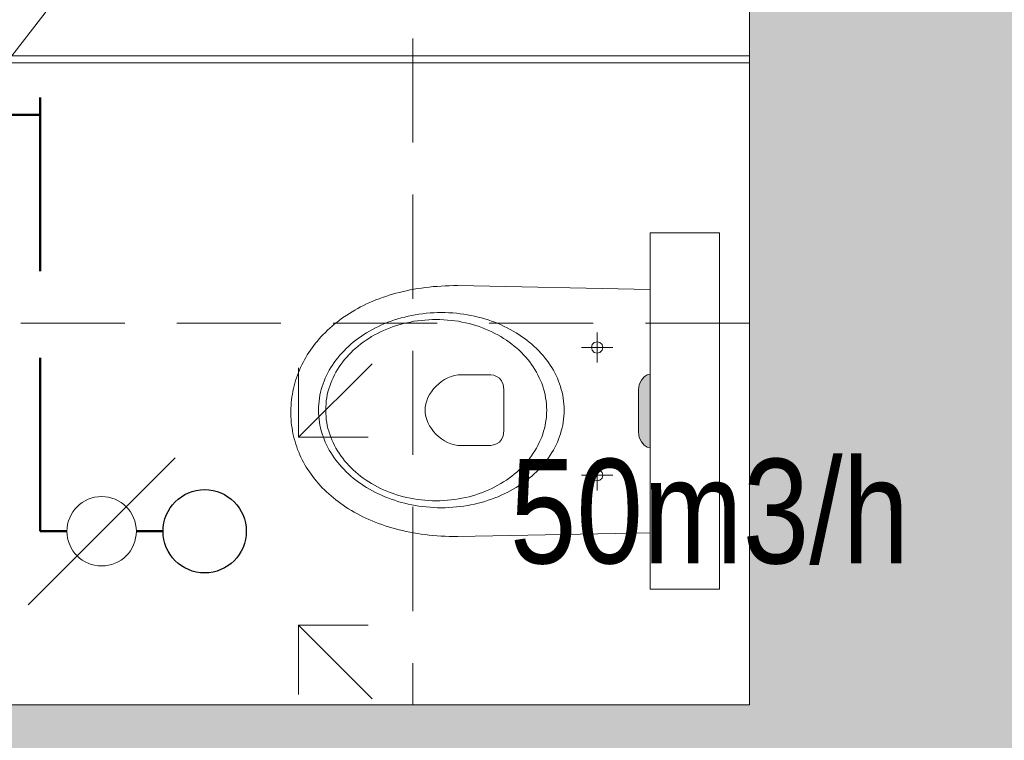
# Model space of a CAD drawing. Header units: millimetres. Extents: x -23540 to 53212, y -37964 to 41185.
# Tile 182 of 203: x 18411 to 18553, y -31890 to -31786. Entities that reach past the tile are written whole.
import ezdxf

# ---------------------------------------------------------------- set-up
doc = ezdxf.new("R2010")
doc.units = ezdxf.units.MM
doc.linetypes.add('DASHED', pattern=[0.75, 0.5, -0.25])
doc.linetypes.add('DASHEDX2', pattern=[1.5, 1, -0.5])
doc.layers.get('0').update_dxf_attribs({"lineweight": 18})
for name, color, linetype, lineweight in [('mm_went_opis', 7, 'Continuous', 15), ('mm_Wentylacja', 5, 'Continuous', 50), ('PG_PRZERYWANE_ŚREDNIE', 1, 'DASHEDX2', 18), ('PG_ŚCIANY_DZIAŁOWE', 3, 'Continuous', 18), ('Przekrojowa', 60, 'Continuous', 18)]:
    doc.layers.add(name, color=color, linetype=linetype, lineweight=lineweight)
doc.styles.get("Standard").update_dxf_attribs({"font": 'arial.ttf'})

# ---------------------------------------------------------------- blocks, each defined once
blk = doc.blocks.new('A$C7cf8bee1')
at = {"layer": 'mm_Wentylacja', "color": 142, "lineweight": 20}
for p, q in [((54.14, 54.14), (43.54, 43.54)), ((43.54, 43.54), (43.54, 53.54)), ((43.54, 43.54), (53.54, 43.54)), ((54.14, 5.86), (43.54, 16.46)), ((43.54, 16.46), (43.54, 6.46)), ((43.54, 16.46), (53.54, 16.46))]:
    blk.add_line(p, q, dxfattribs=at)
at = {"layer": 'mm_Wentylacja', "color": 1, "lineweight": 30}
blk.add_circle((30, 30), 6, dxfattribs=at)

msp = doc.modelspace()

# ---------------------------------------------------------------- hatches: boundary and pattern name
at = {"lineweight": 18, "true_color": 0x636466, "transparency": 33554559}
h = msp.add_hatch(color=251, dxfattribs=at)
h.dxf.hatch_style = 1
h.paths.add_polyline_path([(18499.88, -31845.69), (18499.99, -31846.46), (18500.28, -31847.09), (18500.67, -31847.55), (18501.11, -31847.83), (18501.53, -31847.93), (18501.53, -31837.34), (18501.11, -31837.44), (18500.67, -31837.73), (18500.28, -31838.19), (18499.99, -31838.81), (18499.88, -31839.58)])
at = {"layer": 'PG_ŚCIANY_DZIAŁOWE', "true_color": 0x939598, "transparency": 33554610}
h = msp.add_hatch(color=252, dxfattribs=at)
h.dxf.hatch_style = 1
h.paths.add_polyline_path([(18769.79, -31474.96), (18732.86, -31474.96), (18732.86, -31943.46), (18558.86, -31943.46), (18558.86, -31559.46), (18558.86, -31451.46), (18436.36, -31451.46), (18436.36, -31469.96), (18515.86, -31469.96), (18515.86, -31680.46), (18268.36, -31680.46), (18268.36, -31469.96), (18335.36, -31469.96), (18335.36, -31451.46), (18241.86, -31451.46), (18241.86, -31469.96), (18253.86, -31469.96), (18253.86, -31698.96), (18515.86, -31698.96), (18515.86, -31884.96), (18140.86, -31884.96), (18140.86, -31469.96), (18140.86, -31451.46), (18090.86, -31451.46), (18090.86, -31467.46), (18122.36, -31467.46), (18122.36, -31905.96), (18321.86, -31905.96), (18321.86, -31912.96), (18330.86, -31912.96), (18330.86, -31905.96), (18519.86, -31905.96), (18519.86, -32071.46), (18506.36, -32071.46), (18506.36, -32143.46), (18581.41, -32143.46), (18581.41, -31989.42), (18769.79, -31989.42)])
h.paths.add_polyline_path([(18732.86, -31334.96), (18769.79, -31334.96), (18769.79, -31300.46), (18732.86, -31330.46)])

# ---------------------------------------------------------------- linework, layer by layer
at = {"color": 251, "lineweight": 20, "true_color": 0x636466}
for p, q in [((18515.86, -31698.96), (18515.86, -31884.96)), ((18515.86, -31791.46), (18386.86, -31791.46)), ((18515.86, -31792.46), (18386.86, -31792.46))]:
    msp.add_line(p, q, dxfattribs=at)
at = {"color": 251, "lineweight": 18, "true_color": 0x636466}
for p, q in [((18501.53, -31816.98), (18501.53, -31868.3)), ((18501.53, -31816.98), (18511.53, -31816.98)), ((18511.53, -31816.98), (18511.53, -31868.3)), ((18501.53, -31868.3), (18511.53, -31868.3))]:
    msp.add_line(p, q, dxfattribs=at)
at = {"color": 251, "lineweight": 13, "true_color": 0x636466}
for p, q in [((18473.21, -31824.57), (18472.61, -31824.58)), ((18473.82, -31824.57), (18473.21, -31824.57)), ((18501.53, -31825.11), (18473.82, -31824.57)), ((18463.93, -31825.96), (18463.45, -31826.12)), ((18464.42, -31825.81), (18463.93, -31825.96)), ((18464.92, -31825.67), (18464.42, -31825.81)), ((18465.43, -31825.54), (18464.92, -31825.67)), ((18465.94, -31825.41), (18465.43, -31825.54)), ((18466.46, -31825.3), (18465.94, -31825.41)), ((18466.99, -31825.19), (18466.46, -31825.3)), ((18467.52, -31825.09), (18466.99, -31825.19)), ((18468.06, -31825), (18467.52, -31825.09)), ((18468.61, -31824.91), (18468.06, -31825)), ((18469.16, -31824.84), (18468.61, -31824.91)), ((18469.72, -31824.77), (18469.16, -31824.84)), ((18470.28, -31824.71), (18469.72, -31824.77)), ((18470.86, -31824.67), (18470.28, -31824.71)), ((18471.44, -31824.63), (18470.86, -31824.67)), ((18472.02, -31824.6), (18471.44, -31824.63)), ((18472.61, -31824.58), (18472.02, -31824.6)), ((18460.7, -31827.21), (18460.27, -31827.42)), ((18461.14, -31827.01), (18460.7, -31827.21)), ((18461.59, -31826.82), (18461.14, -31827.01)), ((18462.04, -31826.63), (18461.59, -31826.82)), ((18462.5, -31826.45), (18462.04, -31826.63)), ((18462.97, -31826.28), (18462.5, -31826.45)), ((18463.45, -31826.12), (18462.97, -31826.28)), ((18457.84, -31828.81), (18457.47, -31829.06)), ((18458.23, -31828.56), (18457.84, -31828.81)), ((18458.62, -31828.32), (18458.23, -31828.56)), ((18459.02, -31828.09), (18458.62, -31828.32)), ((18459.43, -31827.86), (18459.02, -31828.09)), ((18459.84, -31827.64), (18459.43, -31827.86)), ((18460.27, -31827.42), (18459.84, -31827.64)), ((18467.19, -31828.86), (18467.71, -31828.76)), ((18467.71, -31828.76), (18468.23, -31828.68)), ((18468.23, -31828.68), (18468.76, -31828.61)), ((18468.76, -31828.61), (18469.29, -31828.55)), ((18469.29, -31828.55), (18469.83, -31828.5)), ((18469.83, -31828.5), (18470.37, -31828.47)), ((18470.37, -31828.47), (18470.91, -31828.45)), ((18470.91, -31828.45), (18471.46, -31828.44)), ((18471.46, -31828.44), (18471.46, -31828.44)), ((18471.46, -31828.44), (18472.01, -31828.45)), ((18472.01, -31828.45), (18472.56, -31828.47)), ((18472.56, -31828.47), (18473.1, -31828.5)), ((18473.1, -31828.5), (18473.64, -31828.55)), ((18473.64, -31828.55), (18474.17, -31828.61)), ((18474.17, -31828.61), (18474.69, -31828.68)), ((18474.69, -31828.68), (18475.22, -31828.76)), ((18475.22, -31828.76), (18475.73, -31828.86)), ((18456.04, -31830.13), (18455.71, -31830.42)), ((18456.39, -31829.86), (18456.04, -31830.13)), ((18456.74, -31829.59), (18456.39, -31829.86)), ((18457.1, -31829.32), (18456.74, -31829.59)), ((18457.47, -31829.06), (18457.1, -31829.32)), ((18462.39, -31830.44), (18462.84, -31830.23)), ((18462.84, -31830.23), (18463.3, -31830.04)), ((18463.3, -31830.04), (18463.76, -31829.85)), ((18463.76, -31829.85), (18464.23, -31829.68)), ((18464.23, -31829.68), (18464.71, -31829.51)), ((18464.71, -31829.51), (18465.19, -31829.36)), ((18465.02, -31830.32), (18465.51, -31830.17)), ((18465.19, -31829.36), (18465.68, -31829.22)), ((18465.51, -31830.17), (18466, -31830.04)), ((18465.68, -31829.22), (18466.18, -31829.09)), ((18466, -31830.04), (18466.5, -31829.92)), ((18466.18, -31829.09), (18466.68, -31828.97)), ((18466.5, -31829.92), (18467.01, -31829.81)), ((18466.68, -31828.97), (18467.19, -31828.86)), ((18467.01, -31829.81), (18467.52, -31829.71)), ((18467.52, -31829.71), (18468.04, -31829.63)), ((18468.04, -31829.63), (18468.57, -31829.57)), ((18468.57, -31829.57), (18469.1, -31829.52)), ((18469.1, -31829.52), (18469.64, -31829.48)), ((18469.64, -31829.48), (18470.18, -31829.46)), ((18470.18, -31829.46), (18470.72, -31829.45)), ((18470.72, -31829.45), (18470.72, -31829.44)), ((18470.72, -31829.45), (18471.27, -31829.46)), ((18471.27, -31829.46), (18471.81, -31829.48)), ((18471.81, -31829.48), (18472.35, -31829.52)), ((18472.35, -31829.52), (18472.88, -31829.57)), ((18472.88, -31829.57), (18473.4, -31829.63)), ((18473.4, -31829.63), (18473.92, -31829.71)), ((18473.92, -31829.71), (18474.44, -31829.81)), ((18474.44, -31829.81), (18474.95, -31829.92)), ((18474.95, -31829.92), (18475.45, -31830.04)), ((18475.45, -31830.04), (18475.94, -31830.17)), ((18475.73, -31828.86), (18476.24, -31828.97)), ((18475.94, -31830.17), (18476.43, -31830.32)), ((18476.24, -31828.97), (18476.75, -31829.09)), ((18476.75, -31829.09), (18477.24, -31829.22)), ((18477.24, -31829.22), (18477.73, -31829.36)), ((18477.73, -31829.36), (18478.22, -31829.51)), ((18478.22, -31829.51), (18478.7, -31829.68)), ((18478.7, -31829.68), (18479.17, -31829.85)), ((18479.17, -31829.85), (18479.63, -31830.04)), ((18479.63, -31830.04), (18480.08, -31830.23)), ((18480.08, -31830.23), (18480.53, -31830.44)), ((18454.45, -31831.6), (18454.16, -31831.91)), ((18454.76, -31831.3), (18454.45, -31831.6)), ((18455.06, -31831), (18454.76, -31831.3)), ((18455.38, -31830.71), (18455.06, -31831)), ((18455.71, -31830.42), (18455.38, -31830.71)), ((18459.9, -31831.88), (18460.29, -31831.61)), ((18460.29, -31831.61), (18460.69, -31831.36)), ((18460.69, -31831.36), (18461.11, -31831.11)), ((18461.11, -31831.11), (18461.53, -31830.88)), ((18461.53, -31830.88), (18461.96, -31830.65)), ((18461.84, -31831.68), (18462.26, -31831.45)), ((18461.96, -31830.65), (18462.39, -31830.44)), ((18462.26, -31831.45), (18462.7, -31831.23)), ((18462.7, -31831.23), (18463.15, -31831.03)), ((18463.15, -31831.03), (18463.6, -31830.83)), ((18463.6, -31830.83), (18464.07, -31830.65)), ((18464.07, -31830.65), (18464.54, -31830.48)), ((18464.54, -31830.48), (18465.02, -31830.32)), ((18476.43, -31830.32), (18476.91, -31830.48)), ((18476.91, -31830.48), (18477.38, -31830.65)), ((18477.38, -31830.65), (18477.84, -31830.83)), ((18477.84, -31830.83), (18478.3, -31831.03)), ((18478.3, -31831.03), (18478.75, -31831.23)), ((18478.75, -31831.23), (18479.18, -31831.45)), ((18479.18, -31831.45), (18479.61, -31831.68)), ((18480.53, -31830.44), (18480.97, -31830.65)), ((18480.97, -31830.65), (18481.4, -31830.88)), ((18481.4, -31830.88), (18481.82, -31831.11)), ((18481.82, -31831.11), (18482.23, -31831.36)), ((18482.23, -31831.36), (18482.63, -31831.61)), ((18482.63, -31831.61), (18483.02, -31831.88)), ((18493.91, -31835.66), (18493.91, -31831.3)), ((18453.34, -31832.87), (18453.08, -31833.2)), ((18453.61, -31832.55), (18453.34, -31832.87)), ((18453.88, -31832.23), (18453.61, -31832.55)), ((18454.16, -31831.91), (18453.88, -31832.23)), ((18458.09, -31833.32), (18458.43, -31833.01)), ((18458.43, -31833.01), (18458.78, -31832.72)), ((18458.78, -31832.72), (18459.14, -31832.43)), ((18459.14, -31832.43), (18459.52, -31832.15)), ((18459.48, -31833.28), (18459.84, -31832.99)), ((18459.52, -31832.15), (18459.9, -31831.88)), ((18459.84, -31832.99), (18460.22, -31832.71)), ((18460.22, -31832.71), (18460.61, -31832.44)), ((18460.61, -31832.44), (18461.01, -31832.17)), ((18461.01, -31832.17), (18461.42, -31831.92)), ((18461.42, -31831.92), (18461.84, -31831.68)), ((18479.61, -31831.68), (18480.03, -31831.92)), ((18480.03, -31831.92), (18480.44, -31832.17)), ((18480.44, -31832.17), (18480.84, -31832.44)), ((18480.84, -31832.44), (18481.23, -31832.71)), ((18481.23, -31832.71), (18481.6, -31832.99)), ((18481.6, -31832.99), (18481.97, -31833.28)), ((18483.02, -31831.88), (18483.41, -31832.15)), ((18483.41, -31832.15), (18483.78, -31832.43)), ((18483.78, -31832.43), (18484.14, -31832.72)), ((18484.14, -31832.72), (18484.5, -31833.01)), ((18484.5, -31833.01), (18484.84, -31833.32)), ((18493.2, -31833.07), (18493.09, -31833.48)), ((18493.5, -31832.77), (18493.2, -31833.07)), ((18493.91, -31832.66), (18493.5, -31832.77)), ((18494.32, -31832.77), (18493.91, -31832.66)), ((18494.62, -31833.07), (18494.32, -31832.77)), ((18494.73, -31833.48), (18494.62, -31833.07)), ((18452.37, -31834.21), (18452.15, -31834.56)), ((18452.6, -31833.87), (18452.37, -31834.21)), ((18452.84, -31833.53), (18452.6, -31833.87)), ((18453.08, -31833.2), (18452.84, -31833.53)), ((18456.83, -31834.61), (18457.13, -31834.28)), ((18457.13, -31834.28), (18457.44, -31833.95)), ((18457.44, -31833.95), (18457.76, -31833.63)), ((18457.76, -31833.63), (18458.09, -31833.32)), ((18458.13, -31834.53), (18458.45, -31834.21)), ((18458.45, -31834.21), (18458.78, -31833.89)), ((18458.78, -31833.89), (18459.12, -31833.58)), ((18459.12, -31833.58), (18459.48, -31833.28)), ((18481.97, -31833.28), (18482.32, -31833.58)), ((18482.32, -31833.58), (18482.67, -31833.89)), ((18482.67, -31833.89), (18483, -31834.21)), ((18483, -31834.21), (18483.32, -31834.53)), ((18484.84, -31833.32), (18485.17, -31833.63)), ((18485.17, -31833.63), (18485.49, -31833.95)), ((18485.49, -31833.95), (18485.8, -31834.28)), ((18485.8, -31834.28), (18486.09, -31834.61)), ((18491.66, -31833.48), (18496.16, -31833.48)), ((18493.09, -31833.48), (18493.2, -31833.89)), ((18493.2, -31833.89), (18493.5, -31834.18)), ((18493.5, -31834.18), (18493.91, -31834.3)), ((18493.91, -31834.3), (18494.32, -31834.18)), ((18494.32, -31834.18), (18494.62, -31833.89)), ((18494.62, -31833.89), (18494.73, -31833.48)), ((18451.55, -31835.63), (18451.36, -31835.99)), ((18451.74, -31835.27), (18451.55, -31835.63)), ((18451.94, -31834.91), (18451.74, -31835.27)), ((18452.15, -31834.56), (18451.94, -31834.91)), ((18455.77, -31836.02), (18456.02, -31835.66)), ((18456.02, -31835.66), (18456.28, -31835.3)), ((18456.28, -31835.3), (18456.55, -31834.95)), ((18456.55, -31834.95), (18456.83, -31834.61)), ((18456.73, -31836.29), (18456.99, -31835.92)), ((18456.99, -31835.92), (18457.25, -31835.57)), ((18457.25, -31835.57), (18457.53, -31835.21)), ((18457.53, -31835.21), (18457.83, -31834.87)), ((18457.83, -31834.87), (18458.13, -31834.53)), ((18483.32, -31834.53), (18483.62, -31834.87)), ((18483.62, -31834.87), (18483.92, -31835.21)), ((18483.92, -31835.21), (18484.2, -31835.57)), ((18484.2, -31835.57), (18484.46, -31835.92)), ((18484.46, -31835.92), (18484.71, -31836.29)), ((18486.09, -31834.61), (18486.38, -31834.95)), ((18486.38, -31834.95), (18486.65, -31835.3)), ((18486.65, -31835.3), (18486.91, -31835.66)), ((18486.91, -31835.66), (18487.15, -31836.02)), ((18450.88, -31837.1), (18450.73, -31837.48)), ((18451.03, -31836.73), (18450.88, -31837.1)), ((18451.19, -31836.36), (18451.03, -31836.73)), ((18451.36, -31835.99), (18451.19, -31836.36)), ((18454.92, -31837.52), (18455.11, -31837.14)), ((18455.11, -31837.14), (18455.32, -31836.76)), ((18455.32, -31836.76), (18455.54, -31836.38)), ((18455.54, -31836.38), (18455.77, -31836.02)), ((18456.06, -31837.43), (18456.27, -31837.04)), ((18456.27, -31837.04), (18456.5, -31836.66)), ((18456.5, -31836.66), (18456.73, -31836.29)), ((18484.71, -31836.29), (18484.95, -31836.66)), ((18484.95, -31836.66), (18485.18, -31837.04)), ((18485.18, -31837.04), (18485.39, -31837.43)), ((18487.15, -31836.02), (18487.39, -31836.38)), ((18487.39, -31836.38), (18487.61, -31836.76)), ((18487.61, -31836.76), (18487.81, -31837.14)), ((18487.81, -31837.14), (18488.01, -31837.52)), ((18501.11, -31837.44), (18501.53, -31837.34)), ((18450.36, -31838.63), (18450.26, -31839.02)), ((18450.47, -31838.24), (18450.36, -31838.63)), ((18450.6, -31837.86), (18450.47, -31838.24)), ((18450.73, -31837.48), (18450.6, -31837.86)), ((18454.29, -31839.11), (18454.42, -31838.71)), ((18454.42, -31838.71), (18454.57, -31838.31)), ((18454.57, -31838.31), (18454.74, -31837.91)), ((18454.74, -31837.91), (18454.92, -31837.52)), ((18455.38, -31839.04), (18455.53, -31838.63)), ((18455.53, -31838.63), (18455.69, -31838.22)), ((18455.69, -31838.22), (18455.87, -31837.83)), ((18455.87, -31837.83), (18456.06, -31837.43)), ((18470.7, -31839.06), (18471.08, -31838.71)), ((18471.08, -31838.71), (18471.49, -31838.39)), ((18471.49, -31838.39), (18471.93, -31838.1)), ((18471.93, -31838.1), (18472.39, -31837.86)), ((18472.39, -31837.86), (18472.87, -31837.67)), ((18472.87, -31837.67), (18473.37, -31837.52)), ((18473.37, -31837.52), (18473.88, -31837.43)), ((18473.88, -31837.43), (18474.41, -31837.4)), ((18474.41, -31837.4), (18478.25, -31837.4)), ((18478.25, -31837.4), (18478.6, -31837.42)), ((18478.6, -31837.42), (18479.01, -31837.49)), ((18479.01, -31837.49), (18479.43, -31837.64)), ((18479.43, -31837.64), (18479.82, -31837.89)), ((18479.82, -31837.89), (18480.14, -31838.27)), ((18480.14, -31838.27), (18480.37, -31838.8)), ((18485.39, -31837.43), (18485.58, -31837.83)), ((18485.58, -31837.83), (18485.76, -31838.22)), ((18485.76, -31838.22), (18485.92, -31838.63)), ((18485.92, -31838.63), (18486.07, -31839.04)), ((18488.01, -31837.52), (18488.18, -31837.91)), ((18488.18, -31837.91), (18488.35, -31838.31)), ((18488.35, -31838.31), (18488.5, -31838.71)), ((18488.5, -31838.71), (18488.63, -31839.11)), ((18499.99, -31838.81), (18500.28, -31838.19)), ((18500.28, -31838.19), (18500.67, -31837.73)), ((18500.67, -31837.73), (18501.11, -31837.44)), ((18450.08, -31839.8), (18450.01, -31840.2)), ((18450.16, -31839.41), (18450.08, -31839.8)), ((18450.26, -31839.02), (18450.16, -31839.41)), ((18453.97, -31840.36), (18454.06, -31839.94)), ((18454.06, -31839.94), (18454.17, -31839.52)), ((18454.17, -31839.52), (18454.29, -31839.11)), ((18455.03, -31840.31), (18455.13, -31839.88)), ((18455.13, -31839.88), (18455.25, -31839.46)), ((18455.25, -31839.46), (18455.38, -31839.04)), ((18469.77, -31840.27), (18470.04, -31839.85)), ((18470.04, -31839.85), (18470.35, -31839.44)), ((18470.35, -31839.44), (18470.7, -31839.06)), ((18480.37, -31838.8), (18480.45, -31839.51)), ((18480.45, -31839.51), (18480.45, -31839.51)), ((18480.45, -31839.51), (18480.45, -31842.74)), ((18486.07, -31839.04), (18486.2, -31839.46)), ((18486.2, -31839.46), (18486.32, -31839.88)), ((18486.32, -31839.88), (18486.41, -31840.31)), ((18488.63, -31839.11), (18488.75, -31839.52)), ((18488.75, -31839.52), (18488.86, -31839.94)), ((18488.86, -31839.94), (18488.95, -31840.36)), ((18499.88, -31839.58), (18499.99, -31838.81)), ((18499.88, -31839.58), (18499.88, -31845.69)), ((18449.85, -31841.41), (18449.82, -31841.82)), ((18449.89, -31841.01), (18449.85, -31841.41)), ((18449.94, -31840.6), (18449.89, -31841.01)), ((18450.01, -31840.2), (18449.94, -31840.6)), ((18453.8, -31841.64), (18453.84, -31841.21)), ((18453.84, -31841.21), (18453.9, -31840.78)), ((18453.9, -31840.78), (18453.97, -31840.36)), ((18454.85, -31841.61), (18454.89, -31841.17)), ((18454.89, -31841.17), (18454.95, -31840.74)), ((18454.95, -31840.74), (18455.03, -31840.31)), ((18469.22, -31841.61), (18469.36, -31841.15)), ((18469.36, -31841.15), (18469.54, -31840.71)), ((18469.54, -31840.71), (18469.77, -31840.27)), ((18486.41, -31840.31), (18486.49, -31840.74)), ((18486.49, -31840.74), (18486.56, -31841.17)), ((18486.56, -31841.17), (18486.6, -31841.61)), ((18488.95, -31840.36), (18489.02, -31840.78)), ((18489.02, -31840.78), (18489.08, -31841.21)), ((18489.08, -31841.21), (18489.12, -31841.64)), ((18449.79, -31842.23), (18449.78, -31842.64)), ((18449.78, -31842.64), (18449.78, -31843.05)), ((18449.82, -31841.82), (18449.79, -31842.23)), ((18453.77, -31842.51), (18453.78, -31842.07)), ((18453.77, -31842.51), (18453.77, -31842.5)), ((18453.78, -31842.94), (18453.77, -31842.51)), ((18453.78, -31842.07), (18453.8, -31841.64)), ((18453.8, -31843.38), (18453.78, -31842.94)), ((18454.81, -31842.51), (18454.82, -31842.06)), ((18454.81, -31842.51), (18454.81, -31842.5)), ((18454.82, -31842.95), (18454.81, -31842.51)), ((18454.82, -31842.06), (18454.85, -31841.61)), ((18454.85, -31843.4), (18454.82, -31842.95)), ((18469.11, -31842.51), (18469.14, -31842.06)), ((18469.14, -31842.96), (18469.11, -31842.51)), ((18469.14, -31842.06), (18469.22, -31841.61)), ((18469.22, -31843.41), (18469.14, -31842.96)), ((18480.45, -31842.74), (18480.45, -31845.49)), ((18486.6, -31841.61), (18486.63, -31842.06)), ((18486.63, -31842.95), (18486.6, -31843.4)), ((18486.63, -31842.06), (18486.64, -31842.51)), ((18486.64, -31842.51), (18486.63, -31842.95)), ((18486.64, -31842.51), (18486.64, -31842.5)), ((18489.12, -31841.64), (18489.15, -31842.07)), ((18489.15, -31842.94), (18489.12, -31843.38)), ((18489.15, -31842.07), (18489.16, -31842.51)), ((18489.16, -31842.51), (18489.15, -31842.94)), ((18449.78, -31843.05), (18449.79, -31843.46)), ((18449.79, -31843.46), (18449.82, -31843.87)), ((18449.82, -31843.87), (18449.85, -31844.27)), ((18449.85, -31844.27), (18449.89, -31844.68)), ((18453.84, -31843.81), (18453.8, -31843.38)), ((18453.9, -31844.23), (18453.84, -31843.81)), ((18453.97, -31844.66), (18453.9, -31844.23)), ((18454.89, -31843.84), (18454.85, -31843.4)), ((18454.95, -31844.27), (18454.89, -31843.84)), ((18455.03, -31844.71), (18454.95, -31844.27)), ((18469.36, -31843.86), (18469.22, -31843.41)), ((18469.54, -31844.31), (18469.36, -31843.86)), ((18469.77, -31844.75), (18469.54, -31844.31)), ((18486.49, -31844.27), (18486.41, -31844.71)), ((18486.56, -31843.84), (18486.49, -31844.27)), ((18486.6, -31843.4), (18486.56, -31843.84)), ((18489.02, -31844.23), (18488.95, -31844.66)), ((18489.08, -31843.81), (18489.02, -31844.23)), ((18489.12, -31843.38), (18489.08, -31843.81)), ((18449.89, -31844.68), (18449.95, -31845.08)), ((18449.95, -31845.08), (18450.01, -31845.48)), ((18450.01, -31845.48), (18450.09, -31845.87)), ((18454.06, -31845.08), (18453.97, -31844.66)), ((18454.17, -31845.49), (18454.06, -31845.08)), ((18454.29, -31845.9), (18454.17, -31845.49)), ((18455.13, -31845.13), (18455.03, -31844.71)), ((18455.25, -31845.55), (18455.13, -31845.13)), ((18455.38, -31845.97), (18455.25, -31845.55)), ((18470.04, -31845.17), (18469.77, -31844.75)), ((18470.35, -31845.57), (18470.04, -31845.17)), ((18470.69, -31845.95), (18470.35, -31845.57)), ((18480.45, -31845.49), (18480.37, -31846.2)), ((18486.2, -31845.55), (18486.07, -31845.97)), ((18486.32, -31845.13), (18486.2, -31845.55)), ((18486.41, -31844.71), (18486.32, -31845.13)), ((18488.75, -31845.49), (18488.63, -31845.9)), ((18488.86, -31845.08), (18488.75, -31845.49)), ((18488.95, -31844.66), (18488.86, -31845.08)), ((18499.88, -31845.69), (18499.99, -31846.46)), ((18450.09, -31845.87), (18450.17, -31846.26)), ((18450.17, -31846.26), (18450.27, -31846.65)), ((18450.27, -31846.65), (18450.38, -31847.04)), ((18450.38, -31847.04), (18450.5, -31847.42)), ((18454.42, -31846.31), (18454.29, -31845.9)), ((18454.57, -31846.71), (18454.42, -31846.31)), ((18454.74, -31847.1), (18454.57, -31846.71)), ((18454.92, -31847.49), (18454.74, -31847.1)), ((18455.53, -31846.38), (18455.38, -31845.97)), ((18455.69, -31846.79), (18455.53, -31846.38)), ((18455.87, -31847.19), (18455.69, -31846.79)), ((18456.06, -31847.58), (18455.87, -31847.19)), ((18471.07, -31846.3), (18470.69, -31845.95)), ((18471.48, -31846.62), (18471.07, -31846.3)), ((18471.91, -31846.91), (18471.48, -31846.62)), ((18472.37, -31847.15), (18471.91, -31846.91)), ((18472.85, -31847.35), (18472.37, -31847.15)), ((18479.82, -31847.12), (18479.42, -31847.37)), ((18480.14, -31846.74), (18479.82, -31847.12)), ((18480.37, -31846.2), (18480.14, -31846.74)), ((18485.58, -31847.19), (18485.39, -31847.58)), ((18485.76, -31846.79), (18485.58, -31847.19)), ((18485.92, -31846.38), (18485.76, -31846.79)), ((18486.07, -31845.97), (18485.92, -31846.38)), ((18488.18, -31847.1), (18488.01, -31847.49)), ((18488.35, -31846.71), (18488.18, -31847.1)), ((18488.5, -31846.31), (18488.35, -31846.71)), ((18488.63, -31845.9), (18488.5, -31846.31)), ((18499.99, -31846.46), (18500.28, -31847.09)), ((18500.28, -31847.09), (18500.67, -31847.55)), ((18450.5, -31847.42), (18450.62, -31847.8)), ((18450.62, -31847.8), (18450.76, -31848.18)), ((18450.76, -31848.18), (18450.91, -31848.55)), ((18450.91, -31848.55), (18451.07, -31848.93)), ((18455.11, -31847.88), (18454.92, -31847.49)), ((18455.32, -31848.26), (18455.11, -31847.88)), ((18455.54, -31848.63), (18455.32, -31848.26)), ((18455.77, -31849), (18455.54, -31848.63)), ((18456.27, -31847.97), (18456.06, -31847.58)), ((18456.5, -31848.35), (18456.27, -31847.97)), ((18456.73, -31848.72), (18456.5, -31848.35)), ((18473.35, -31847.49), (18472.85, -31847.35)), ((18473.86, -31847.59), (18473.35, -31847.49)), ((18474.38, -31847.62), (18473.86, -31847.59)), ((18478.23, -31847.61), (18474.38, -31847.62)), ((18478.59, -31847.59), (18478.23, -31847.61)), ((18479, -31847.52), (18478.59, -31847.59)), ((18479.42, -31847.37), (18479, -31847.52)), ((18484.95, -31848.35), (18484.71, -31848.72)), ((18485.18, -31847.97), (18484.95, -31848.35)), ((18485.39, -31847.58), (18485.18, -31847.97)), ((18487.39, -31848.63), (18487.15, -31849)), ((18487.61, -31848.26), (18487.39, -31848.63)), ((18487.81, -31847.88), (18487.61, -31848.26)), ((18488.01, -31847.49), (18487.81, -31847.88)), ((18500.67, -31847.55), (18501.11, -31847.83)), ((18501.11, -31847.83), (18501.53, -31847.93)), ((18451.07, -31848.93), (18451.24, -31849.29)), ((18451.24, -31849.29), (18451.42, -31849.65)), ((18451.42, -31849.65), (18451.61, -31850.01)), ((18451.61, -31850.01), (18451.8, -31850.37)), ((18456.02, -31849.36), (18455.77, -31849)), ((18456.28, -31849.71), (18456.02, -31849.36)), ((18456.55, -31850.06), (18456.28, -31849.71)), ((18456.83, -31850.4), (18456.55, -31850.06)), ((18456.99, -31849.09), (18456.73, -31848.72)), ((18457.25, -31849.45), (18456.99, -31849.09)), ((18457.53, -31849.8), (18457.25, -31849.45)), ((18457.83, -31850.14), (18457.53, -31849.8)), ((18483.92, -31849.8), (18483.62, -31850.14)), ((18484.2, -31849.45), (18483.92, -31849.8)), ((18484.46, -31849.09), (18484.2, -31849.45)), ((18484.71, -31848.72), (18484.46, -31849.09)), ((18486.38, -31850.06), (18486.09, -31850.4)), ((18486.65, -31849.71), (18486.38, -31850.06)), ((18486.91, -31849.36), (18486.65, -31849.71)), ((18487.15, -31849), (18486.91, -31849.36)), ((18493.91, -31854.07), (18493.91, -31849.71)), ((18451.8, -31850.37), (18452.01, -31850.72)), ((18452.01, -31850.72), (18452.23, -31851.07)), ((18452.23, -31851.07), (18452.46, -31851.41)), ((18452.46, -31851.41), (18452.69, -31851.75)), ((18457.13, -31850.74), (18456.83, -31850.4)), ((18457.44, -31851.06), (18457.13, -31850.74)), ((18457.76, -31851.38), (18457.44, -31851.06)), ((18458.09, -31851.7), (18457.76, -31851.38)), ((18458.13, -31850.48), (18457.83, -31850.14)), ((18458.45, -31850.81), (18458.13, -31850.48)), ((18458.78, -31851.12), (18458.45, -31850.81)), ((18459.12, -31851.43), (18458.78, -31851.12)), ((18459.48, -31851.73), (18459.12, -31851.43)), ((18482.32, -31851.43), (18481.97, -31851.73)), ((18482.67, -31851.12), (18482.32, -31851.43)), ((18483, -31850.81), (18482.67, -31851.12)), ((18483.32, -31850.48), (18483, -31850.81)), ((18483.62, -31850.14), (18483.32, -31850.48)), ((18485.17, -31851.38), (18484.84, -31851.7)), ((18485.49, -31851.06), (18485.17, -31851.38)), ((18485.8, -31850.74), (18485.49, -31851.06)), ((18486.09, -31850.4), (18485.8, -31850.74)), ((18493.2, -31851.48), (18493.09, -31851.89)), ((18493.5, -31851.18), (18493.2, -31851.48)), ((18493.91, -31851.07), (18493.5, -31851.18)), ((18494.32, -31851.18), (18493.91, -31851.07)), ((18494.62, -31851.48), (18494.32, -31851.18)), ((18494.73, -31851.89), (18494.62, -31851.48)), ((18452.69, -31851.75), (18452.94, -31852.08)), ((18452.94, -31852.08), (18453.2, -31852.41)), ((18453.2, -31852.41), (18453.46, -31852.73)), ((18453.46, -31852.73), (18453.73, -31853.05)), ((18458.43, -31852), (18458.09, -31851.7)), ((18458.78, -31852.3), (18458.43, -31852)), ((18459.14, -31852.59), (18458.78, -31852.3)), ((18459.52, -31852.87), (18459.14, -31852.59)), ((18459.84, -31852.02), (18459.48, -31851.73)), ((18459.9, -31853.14), (18459.52, -31852.87)), ((18460.22, -31852.31), (18459.84, -31852.02)), ((18460.61, -31852.58), (18460.22, -31852.31)), ((18461.01, -31852.84), (18460.61, -31852.58)), ((18461.42, -31853.09), (18461.01, -31852.84)), ((18480.44, -31852.84), (18480.03, -31853.09)), ((18480.84, -31852.58), (18480.44, -31852.84)), ((18481.23, -31852.31), (18480.84, -31852.58)), ((18481.6, -31852.02), (18481.23, -31852.31)), ((18481.97, -31851.73), (18481.6, -31852.02)), ((18483.41, -31852.87), (18483.02, -31853.14)), ((18483.78, -31852.59), (18483.41, -31852.87)), ((18484.14, -31852.3), (18483.78, -31852.59)), ((18484.5, -31852), (18484.14, -31852.3)), ((18484.84, -31851.7), (18484.5, -31852)), ((18491.66, -31851.89), (18496.16, -31851.89)), ((18493.09, -31851.89), (18493.2, -31852.3)), ((18493.2, -31852.3), (18493.5, -31852.59)), ((18493.5, -31852.59), (18493.91, -31852.71)), ((18493.91, -31852.71), (18494.32, -31852.59)), ((18494.32, -31852.59), (18494.62, -31852.3)), ((18494.62, -31852.3), (18494.73, -31851.89)), ((18453.73, -31853.05), (18454.02, -31853.37)), ((18454.02, -31853.37), (18454.31, -31853.68)), ((18454.31, -31853.68), (18454.61, -31853.98)), ((18454.61, -31853.98), (18454.92, -31854.28)), ((18454.92, -31854.28), (18455.24, -31854.57)), ((18460.29, -31853.4), (18459.9, -31853.14)), ((18460.69, -31853.65), (18460.29, -31853.4)), ((18461.11, -31853.9), (18460.69, -31853.65)), ((18461.53, -31854.13), (18461.11, -31853.9)), ((18461.84, -31853.33), (18461.42, -31853.09)), ((18461.96, -31854.36), (18461.53, -31854.13)), ((18462.26, -31853.56), (18461.84, -31853.33)), ((18462.39, -31854.58), (18461.96, -31854.36)), ((18462.7, -31853.78), (18462.26, -31853.56)), ((18463.15, -31853.99), (18462.7, -31853.78)), ((18463.6, -31854.18), (18463.15, -31853.99)), ((18464.07, -31854.36), (18463.6, -31854.18)), ((18464.54, -31854.54), (18464.07, -31854.36)), ((18477.38, -31854.36), (18476.91, -31854.54)), ((18477.84, -31854.18), (18477.38, -31854.36)), ((18478.3, -31853.99), (18477.84, -31854.18)), ((18478.75, -31853.78), (18478.3, -31853.99)), ((18479.18, -31853.56), (18478.75, -31853.78)), ((18479.61, -31853.33), (18479.18, -31853.56)), ((18480.03, -31853.09), (18479.61, -31853.33)), ((18480.97, -31854.36), (18480.53, -31854.58)), ((18481.4, -31854.13), (18480.97, -31854.36)), ((18481.82, -31853.9), (18481.4, -31854.13)), ((18482.23, -31853.65), (18481.82, -31853.9)), ((18482.63, -31853.4), (18482.23, -31853.65)), ((18483.02, -31853.14), (18482.63, -31853.4)), ((18455.24, -31854.57), (18455.57, -31854.86)), ((18455.57, -31854.86), (18455.91, -31855.14)), ((18455.91, -31855.14), (18456.25, -31855.42)), ((18456.25, -31855.42), (18456.6, -31855.69)), ((18456.6, -31855.69), (18456.97, -31855.96)), ((18462.84, -31854.78), (18462.39, -31854.58)), ((18463.3, -31854.98), (18462.84, -31854.78)), ((18463.76, -31855.16), (18463.3, -31854.98)), ((18464.23, -31855.34), (18463.76, -31855.16)), ((18464.71, -31855.5), (18464.23, -31855.34)), ((18465.02, -31854.7), (18464.54, -31854.54)), ((18465.19, -31855.66), (18464.71, -31855.5)), ((18465.51, -31854.84), (18465.02, -31854.7)), ((18465.68, -31855.8), (18465.19, -31855.66)), ((18466, -31854.98), (18465.51, -31854.84)), ((18466.5, -31855.1), (18466, -31854.98)), ((18467.01, -31855.21), (18466.5, -31855.1)), ((18467.52, -31855.3), (18467.01, -31855.21)), ((18468.04, -31855.38), (18467.52, -31855.3)), ((18468.57, -31855.45), (18468.04, -31855.38)), ((18469.1, -31855.5), (18468.57, -31855.45)), ((18469.64, -31855.54), (18469.1, -31855.5)), ((18470.18, -31855.56), (18469.64, -31855.54)), ((18470.72, -31855.57), (18470.18, -31855.56)), ((18471.27, -31855.56), (18470.72, -31855.57)), ((18470.72, -31855.57), (18470.72, -31855.56)), ((18471.81, -31855.54), (18471.27, -31855.56)), ((18472.35, -31855.5), (18471.81, -31855.54)), ((18472.88, -31855.45), (18472.35, -31855.5)), ((18473.4, -31855.38), (18472.88, -31855.45)), ((18473.92, -31855.3), (18473.4, -31855.38)), ((18474.44, -31855.21), (18473.92, -31855.3)), ((18474.95, -31855.1), (18474.44, -31855.21)), ((18475.45, -31854.98), (18474.95, -31855.1)), ((18475.94, -31854.84), (18475.45, -31854.98)), ((18476.43, -31854.7), (18475.94, -31854.84)), ((18476.91, -31854.54), (18476.43, -31854.7)), ((18477.73, -31855.66), (18477.24, -31855.8)), ((18478.22, -31855.5), (18477.73, -31855.66)), ((18478.7, -31855.34), (18478.22, -31855.5)), ((18479.17, -31855.16), (18478.7, -31855.34)), ((18479.63, -31854.98), (18479.17, -31855.16)), ((18480.08, -31854.78), (18479.63, -31854.98)), ((18480.53, -31854.58), (18480.08, -31854.78)), ((18456.97, -31855.96), (18457.34, -31856.22)), ((18457.34, -31856.22), (18457.72, -31856.47)), ((18457.72, -31856.47), (18458.1, -31856.72)), ((18458.1, -31856.72), (18458.5, -31856.96)), ((18458.5, -31856.96), (18458.9, -31857.19)), ((18458.9, -31857.19), (18459.31, -31857.42)), ((18466.18, -31855.93), (18465.68, -31855.8)), ((18466.68, -31856.05), (18466.18, -31855.93)), ((18467.19, -31856.16), (18466.68, -31856.05)), ((18467.71, -31856.25), (18467.19, -31856.16)), ((18468.23, -31856.33), (18467.71, -31856.25)), ((18468.76, -31856.41), (18468.23, -31856.33)), ((18469.29, -31856.46), (18468.76, -31856.41)), ((18469.83, -31856.51), (18469.29, -31856.46)), ((18470.37, -31856.54), (18469.83, -31856.51)), ((18470.91, -31856.56), (18470.37, -31856.54)), ((18471.46, -31856.57), (18470.91, -31856.56)), ((18472.01, -31856.56), (18471.46, -31856.57)), ((18472.56, -31856.54), (18472.01, -31856.56)), ((18473.1, -31856.51), (18472.56, -31856.54)), ((18473.64, -31856.46), (18473.1, -31856.51)), ((18474.17, -31856.41), (18473.64, -31856.46)), ((18474.69, -31856.33), (18474.17, -31856.41)), ((18475.22, -31856.25), (18474.69, -31856.33)), ((18475.73, -31856.16), (18475.22, -31856.25)), ((18476.24, -31856.05), (18475.73, -31856.16)), ((18476.75, -31855.93), (18476.24, -31856.05)), ((18477.24, -31855.8), (18476.75, -31855.93)), ((18459.31, -31857.42), (18459.73, -31857.64)), ((18459.73, -31857.64), (18460.16, -31857.86)), ((18460.16, -31857.86), (18460.6, -31858.06)), ((18460.6, -31858.06), (18461.04, -31858.26)), ((18461.04, -31858.26), (18461.49, -31858.46)), ((18461.49, -31858.46), (18461.95, -31858.64)), ((18461.95, -31858.64), (18462.41, -31858.82)), ((18462.41, -31858.82), (18462.89, -31859)), ((18462.89, -31859), (18463.37, -31859.16)), ((18463.37, -31859.16), (18463.86, -31859.32)), ((18463.86, -31859.32), (18464.35, -31859.47)), ((18464.35, -31859.47), (18464.86, -31859.61)), ((18464.86, -31859.61), (18465.37, -31859.74)), ((18465.37, -31859.74), (18465.88, -31859.87)), ((18465.88, -31859.87), (18466.41, -31859.98)), ((18466.41, -31859.98), (18466.94, -31860.09)), ((18466.94, -31860.09), (18467.47, -31860.19)), ((18467.47, -31860.19), (18468.02, -31860.28)), ((18468.02, -31860.28), (18468.57, -31860.37)), ((18468.57, -31860.37), (18469.13, -31860.44)), ((18469.13, -31860.44), (18469.69, -31860.51)), ((18469.69, -31860.51), (18470.26, -31860.57)), ((18470.26, -31860.57), (18470.84, -31860.61)), ((18470.84, -31860.61), (18471.42, -31860.65)), ((18471.42, -31860.65), (18472.01, -31860.68)), ((18472.01, -31860.68), (18472.61, -31860.7)), ((18472.61, -31860.7), (18473.21, -31860.71)), ((18473.21, -31860.71), (18473.82, -31860.72)), ((18473.82, -31860.72), (18501.53, -31860.17))]:
    msp.add_line(p, q, dxfattribs=at)
at = {"color": 251, "true_color": 0x636466}
msp.add_line((18140.86, -31884.96), (18515.86, -31884.96), dxfattribs=at)
at = {"layer": 'mm_went_opis'}
msp.add_line((18215.32, -32042.61), (18478.47, -31702.37), dxfattribs=at)
at = {"layer": 'mm_Wentylacja', "color": 1, "linetype": 'DASHED', "lineweight": 50, "ltscale": 50}
for p, q in [((18413.68, -31859.96), (18413.68, -31713.57)), ((18241.33, -31799.96), (18413.68, -31799.96)), ((18417.52, -31859.96), (18413.68, -31859.96)), ((18431.36, -31859.96), (18427.52, -31859.96))]:
    msp.add_line(p, q, dxfattribs=at)
at = {"layer": 'mm_Wentylacja', "color": 142, "lineweight": 20}
msp.add_line((18411.91, -31870.57), (18433.13, -31849.36), dxfattribs=at)
msp.add_circle((18422.52, -31859.96), 5, dxfattribs=at)
at = {"layer": 'PG_PRZERYWANE_ŚREDNIE', "color": 251, "lineweight": 15, "ltscale": 15, "true_color": 0x636466}
for p, q in [((18467.36, -31698.96), (18467.36, -31884.96)), ((18515.86, -31829.96), (18140.86, -31829.96))]:
    msp.add_line(p, q, dxfattribs=at)

# ---------------------------------------------------------------- block references
at = {"layer": 'Przekrojowa'}
msp.add_blockref('A$C7cf8bee1', (18407.36, -31889.96), dxfattribs=at)

# ---------------------------------------------------------------- texts
at = {"layer": 'mm_went_opis', "insert": (18510.1, -31849.53), "char_height": 15.06, "width": 104.667, "attachment_point": 2}
msp.add_mtext('{\\fArial Narrow|b0|i0|c238|p34;50m3/h}', dxfattribs=at)

doc.saveas('drawing.dxf')
